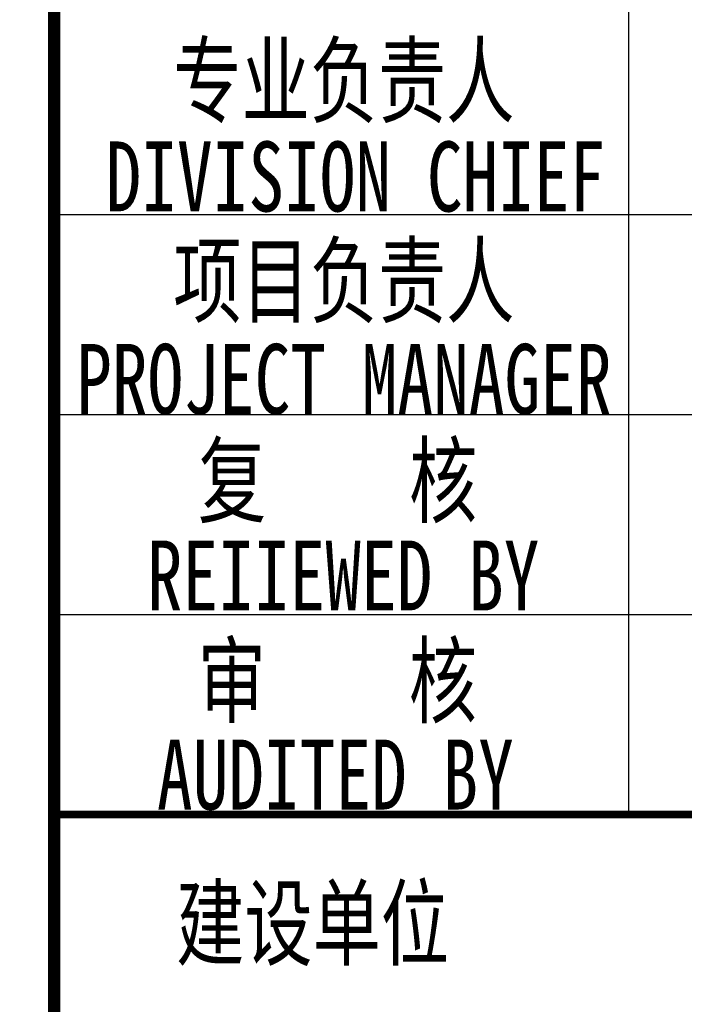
# Model space of a CAD drawing. Extents: x 427948 to 764348, y 274849 to 601549.
# Tile 41 of 212: x 589410 to 592070, y 522290 to 526229. Entities that reach past the tile are written whole.
import ezdxf
from ezdxf.enums import TextEntityAlignment as Align

# ---------------------------------------------------------------- set-up
doc = ezdxf.new("R2010")
doc.units = 0
doc.header["$LTSCALE"] = 1000
doc.header["$MEASUREMENT"] = 0
doc.layers.get('0').update_dxf_attribs({"linetype": 'CONTINUOUS'})
doc.layers.add('PUB_TITLE', color=4, linetype='CONTINUOUS')
doc.layers.add('TK', color=7, linetype='CONTINUOUS')
doc.styles.add('-宋体', font='txt', dxfattribs={"width": 0.8})

# ---------------------------------------------------------------- blocks, each defined once
blk = doc.blocks.new('24')
at = {"layer": 'PUB_TITLE'}
for p, q in [((-1114188.9, 154908.4), (-1114188.9, 161318.9)), ((-1116488.9, 157318.9), (-1110888.9, 157318.9)), ((-1116488.9, 156518.9), (-1110888.9, 156518.9)), ((-1116488.9, 155718.9), (-1110888.9, 155718.9)), ((-1116488.9, 154918.9), (-1110888.9, 154918.9)), ((-1116488.9, 154918.9), (-1110888.9, 154918.9))]:
    blk.add_line(p, q, dxfattribs=at)
for points, const_width in [([(-1116488.9, 145318.9), (-1116488.9, 202718.9)], 50), ([(-1116488.9, 154918.9), (-1110888.9, 154918.9)], 29.8)]:
    blk.add_lwpolyline(points, dxfattribs=dict(at, const_width=const_width))
at = {"layer": 'TK', "style": '-宋体', "width": 0.75}
for s, p in [('专业负责人', (-1115329.6, 157860.6)), ('DIVISION CHIEF', (-1115283.2, 157471.4)), ('项目负责人', (-1115329.6, 157059.8)), ('PROJECT MANAGER', (-1115329.6, 156661.4)), ('复    核', (-1115354.3, 156260.4)), ('REIIEWED BY', (-1115332.3, 155874.9)), ('审    核', (-1115355.4, 155460.4)), ('AUDITED BY', (-1115363.4, 155076.4))]:
    blk.add_text(s, height=280, dxfattribs=at).set_placement(p, align=Align.MIDDLE)
blk.add_text('建设单位', height=280, dxfattribs=at).set_placement((-1116000.7, 154343.9))

msp = doc.modelspace()

# ---------------------------------------------------------------- block references
msp.add_blockref('24', (1706036.9, 368130.5))

doc.saveas('drawing.dxf')
